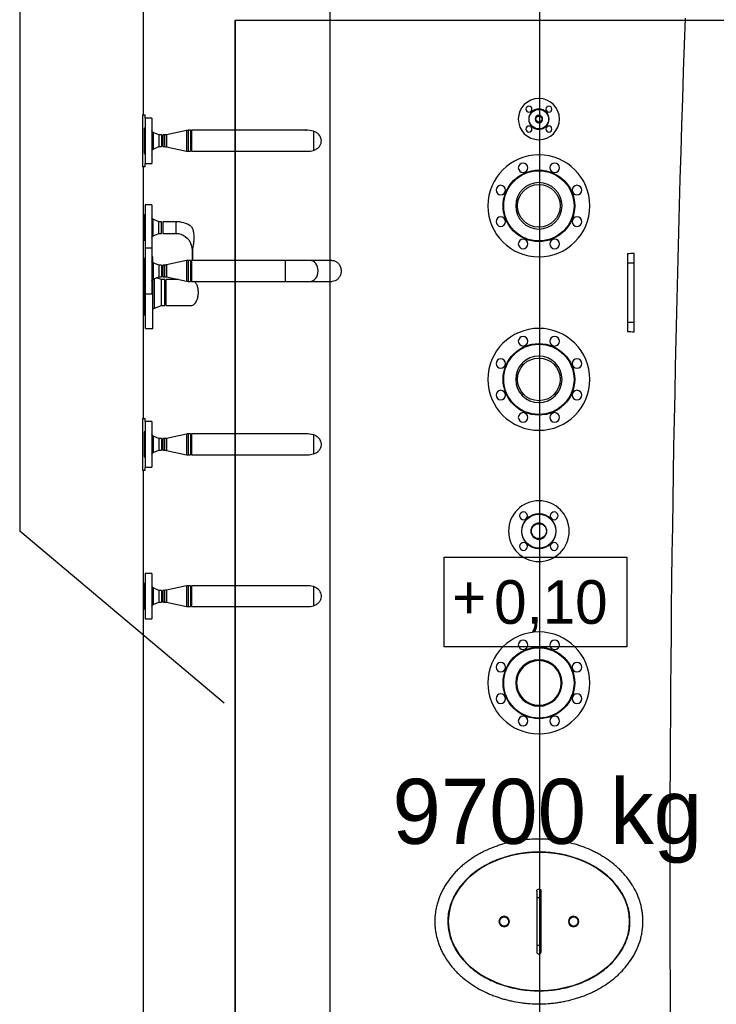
# Model space of a CAD drawing. Header units: millimetres. Extents: x 226749 to 325316, y -44191 to 40236.
# Tile 77 of 164: x 292752 to 294358, y 4684 to 6955. Entities that reach past the tile are written whole.
import ezdxf
from ezdxf.enums import TextEntityAlignment as Align

# ---------------------------------------------------------------- set-up
doc = ezdxf.new("R2010")
doc.units = ezdxf.units.MM
doc.header["$LTSCALE"] = 100
doc.linetypes.add('DASHDOT', pattern=[25.4, 12.7, -6.35, 0, -6.35])
for name, color, linetype in [('CIĘŻAR', 2, 'Continuous'), ('FUNDAMENTY', 6, 'Continuous'), ('K_OSIE', 2, 'DASHDOT'), ('K_URZĄDZENIA', 4, 'Continuous'), ('OPISY', 7, 'Continuous'), ('WYMIARY', 2, 'Continuous')]:
    doc.layers.add(name, color=color, linetype=linetype)

# ---------------------------------------------------------------- blocks, each defined once
blk = doc.blocks.new('FUNDAMENT')
at = {"layer": 'FUNDAMENTY'}
for q in [(91213.4, 76473.6), (89813.4, 73473.6)]:
    blk.add_line((89813.4, 76473.6), q, dxfattribs=at)
blk = doc.blocks.new('KOCIOŁ_RZUT')
at = {"layer": 'K_URZĄDZENIA'}
for p, q in [((133457.2, 70751.4), (133435.5, 70751.4)), ((133457.2, 70735.4), (133457.2, 70751.4)), ((133594.6, 70751.4), (133457.2, 70751.4)), ((133594.6, 70751.4), (133594.6, 70735.4)), ((133616.3, 70751.4), (133594.6, 70751.4)), ((133436.3, 70735.4), (133457.2, 70735.4)), ((133457.2, 70735.4), (133594.6, 70735.4)), ((133594.6, 70735.4), (133615.5, 70735.4)), ((134920.9, 70536.4), (134905.9, 70536.4)), ((134905.9, 70526.4), (134920.9, 70526.4)), ((135030.9, 70536.4), (134920.9, 70536.4)), ((134920.9, 70526.4), (134920.9, 70536.4)), ((134920.9, 70526.4), (135030.9, 70526.4)), ((135030.9, 70526.4), (135030.9, 70536.4)), ((135045.9, 70536.4), (135030.9, 70536.4)), ((135030.9, 70526.4), (135045.9, 70526.4)), ((135045.9, 70526.4), (135045.9, 70526.4)), ((133451.7, 70054.4), (133451.7, 70003.8)), ((133500, 70003.8), (133500, 70054.4)), ((133151.7, 69997.5), (133151.7, 69730.4)), ((133153.7, 70011.4), (133175.9, 70011.4)), ((133175.9, 70011.4), (133197.9, 70011.4)), ((133200, 69730.4), (133200, 69997.5)), ((133451.7, 70003.8), (133451.7, 69946.4)), ((133500, 69946.4), (133500, 70003.8)), ((133851.7, 69997.5), (133851.7, 69730.4)), ((133853.7, 70011.4), (133875.9, 70011.4)), ((133875.9, 70011.4), (133897.9, 70011.4)), ((133900, 69730.4), (133900, 69997.5)), ((134201.7, 69997.5), (134201.7, 69730.4)), ((134203.7, 70011.4), (134225.9, 70011.4)), ((134225.9, 70011.4), (134247.9, 70011.4)), ((134250, 69730.4), (134250, 69997.5)), ((133451.7, 69946.4), (133451.7, 69730.4)), ((133451.7, 69946.4), (133475.9, 69946.4)), ((133475.9, 69946.4), (133500, 69946.4)), ((133500, 69730.4), (133500, 69946.4)), ((133151.7, 69730.4), (133175.9, 69730.4)), ((133151.7, 69728.4), (133151.7, 69722.8)), ((133151.7, 69728.4), (133200, 69728.4)), ((133151.7, 69722.8), (133200, 69722.8)), ((133175.9, 69730.4), (133200, 69730.4)), ((133200, 69722.8), (133200, 69728.4)), ((133451.7, 69733.8), (133425.9, 69733.8)), ((133425.9, 69733.8), (133425.9, 69731.7)), ((133425.9, 69731.7), (133451.7, 69731.7)), ((133451.7, 69730.4), (133475.9, 69730.4)), ((133451.7, 69728.4), (133451.7, 69722.8)), ((133451.7, 69728.4), (133500, 69728.4)), ((133451.7, 69722.8), (133500, 69722.8)), ((133475.9, 69730.4), (133500, 69730.4)), ((133495.7, 69729.2), (133495.7, 69728.4)), ((133500, 69722.8), (133500, 69728.4)), ((133556, 69672.4), (133556, 69729.2)), ((133851.7, 69730.4), (133875.9, 69730.4)), ((133851.7, 69728.4), (133851.7, 69722.8)), ((133851.7, 69728.4), (133900, 69728.4)), ((133851.7, 69722.8), (133900, 69722.8)), ((133875.9, 69730.4), (133900, 69730.4)), ((133900, 69722.8), (133900, 69728.4)), ((134201.7, 69730.4), (134225.9, 69730.4)), ((134201.7, 69728.4), (134201.7, 69722.8)), ((134201.7, 69728.4), (134250, 69728.4)), ((134201.7, 69722.8), (134250, 69722.8)), ((134225.9, 69730.4), (134250, 69730.4)), ((134250, 69722.8), (134250, 69728.4)), ((133152.2, 69718.6), (133162, 69672.5)), ((133152.2, 69718.6), (133199.6, 69718.6)), ((133189.8, 69672.5), (133199.6, 69718.6)), ((133452.2, 69718.6), (133462, 69672.5)), ((133452.2, 69718.6), (133499.6, 69718.6)), ((133489.8, 69672.5), (133499.6, 69718.6)), ((133495.7, 69700.5), (133495.7, 69672.4)), ((133852.2, 69718.6), (133862, 69672.5)), ((133852.2, 69718.6), (133899.6, 69718.6)), ((133889.8, 69672.5), (133899.6, 69718.6)), ((134202.2, 69718.6), (134212, 69672.5)), ((134202.2, 69718.6), (134249.6, 69718.6)), ((134239.8, 69672.5), (134249.6, 69718.6)), ((133362.4, 69694.4), (133362.4, 69664.4)), ((133362.4, 69694.4), (133389.3, 69694.4)), ((133389.3, 69664.4), (133389.3, 69694.4)), ((133162.4, 69655.4), (133156.9, 69641.9)), ((133162, 69672.5), (133189.8, 69672.5)), ((133162.4, 69668.3), (133162.4, 69664.4)), ((133162.4, 69668.3), (133189.3, 69668.3)), ((133162.4, 69664.4), (133189.3, 69664.4)), ((133162.4, 69661.4), (133162.4, 69655.4)), ((133162.4, 69661.4), (133166.4, 69661.4)), ((133162.4, 69655.4), (133166.4, 69655.4)), ((133166.4, 69661.4), (133189.3, 69661.4)), ((133166.4, 69655.4), (133189.3, 69655.4)), ((133189.3, 69664.4), (133189.3, 69668.3)), ((133189.3, 69655.4), (133189.3, 69661.4)), ((133194.9, 69641.9), (133189.3, 69655.4)), ((133362.4, 69655.4), (133356.9, 69641.9)), ((133362.4, 69664.4), (133389.3, 69664.4)), ((133362.4, 69661.4), (133362.4, 69655.4)), ((133389.3, 69661.4), (133362.4, 69661.4)), ((133389.3, 69655.4), (133362.4, 69655.4)), ((133389.3, 69655.4), (133389.3, 69661.4)), ((133394.9, 69641.9), (133389.3, 69655.4)), ((133462.4, 69655.4), (133456.9, 69641.9)), ((133462, 69672.5), (133489.8, 69672.5)), ((133462.4, 69668.3), (133462.4, 69664.4)), ((133462.4, 69668.3), (133489.3, 69668.3)), ((133462.4, 69664.4), (133489.3, 69664.4)), ((133462.4, 69661.4), (133462.4, 69655.4)), ((133462.4, 69661.4), (133466.4, 69661.4)), ((133462.4, 69655.4), (133466.4, 69655.4)), ((133466.4, 69661.4), (133489.3, 69661.4)), ((133466.4, 69655.4), (133489.3, 69655.4)), ((133489.3, 69664.4), (133489.3, 69668.3)), ((133489.3, 69655.4), (133489.3, 69661.4)), ((133494.9, 69641.9), (133489.3, 69655.4)), ((133495.7, 69661.4), (133491.6, 69650)), ((133525.9, 69672.4), (133495.7, 69672.4)), ((133495.7, 69669.4), (133495.7, 69661.4)), ((133556, 69669.4), (133495.7, 69669.4)), ((133556, 69661.4), (133495.7, 69661.4)), ((133556, 69672.4), (133525.9, 69672.4)), ((133556, 69661.4), (133556, 69669.4)), ((133561.9, 69645.3), (133556, 69661.4)), ((133862.4, 69655.4), (133856.9, 69641.9)), ((133862, 69672.5), (133889.8, 69672.5)), ((133862.4, 69668.3), (133862.4, 69664.4)), ((133862.4, 69668.3), (133889.3, 69668.3)), ((133862.4, 69664.4), (133889.3, 69664.4)), ((133862.4, 69661.4), (133862.4, 69655.4)), ((133862.4, 69661.4), (133866.4, 69661.4)), ((133862.4, 69655.4), (133866.4, 69655.4)), ((133866.4, 69661.4), (133889.3, 69661.4)), ((133866.4, 69655.4), (133889.3, 69655.4)), ((133889.3, 69664.4), (133889.3, 69668.3)), ((133889.3, 69655.4), (133889.3, 69661.4)), ((133894.9, 69641.9), (133889.3, 69655.4)), ((134212.4, 69655.4), (134206.9, 69641.9)), ((134212, 69672.5), (134239.8, 69672.5)), ((134212.4, 69668.3), (134212.4, 69664.4)), ((134212.4, 69668.3), (134239.3, 69668.3)), ((134212.4, 69664.4), (134239.3, 69664.4)), ((134212.4, 69661.4), (134212.4, 69655.4)), ((134212.4, 69661.4), (134216.4, 69661.4)), ((134212.4, 69655.4), (134216.4, 69655.4)), ((134216.4, 69661.4), (134239.3, 69661.4)), ((134216.4, 69655.4), (134239.3, 69655.4)), ((134239.3, 69664.4), (134239.3, 69668.3)), ((134239.3, 69655.4), (134239.3, 69661.4)), ((134244.9, 69641.9), (134239.3, 69655.4)), ((133123.4, 69639.4), (133123.4, 69623.4)), ((133123.4, 69639.4), (133228.4, 69639.4)), ((133156.9, 69641.9), (133162.5, 69641.9)), ((133162.5, 69641.9), (133194.9, 69641.9)), ((133228.4, 69623.4), (133228.4, 69639.4)), ((133323.4, 69639.4), (133323.4, 69623.4)), ((133323.4, 69639.4), (133423.4, 69639.4)), ((133394.9, 69641.9), (133356.9, 69641.9)), ((133423.4, 69639.4), (133423.4, 69623.4)), ((133423.4, 69639.4), (133528.4, 69639.4)), ((133443.4, 69641.4), (133443.4, 69639.4)), ((133456.7, 69641.4), (133443.4, 69641.4)), ((133456.9, 69641.9), (133462.5, 69641.9)), ((133462.5, 69641.9), (133494.9, 69641.9)), ((133561.9, 69645.3), (133493.5, 69645.3)), ((133584.2, 69641.4), (133495.1, 69641.4)), ((133528.4, 69623.4), (133528.4, 69639.4)), ((133608.4, 69641.4), (133584.2, 69641.4)), ((133608.4, 69624.4), (133608.4, 69641.4)), ((133823.4, 69639.4), (133823.4, 69623.4)), ((133823.4, 69639.4), (133928.4, 69639.4)), ((133856.9, 69641.9), (133862.5, 69641.9)), ((133862.5, 69641.9), (133894.9, 69641.9)), ((133928.4, 69623.4), (133928.4, 69639.4)), ((134173.4, 69639.4), (134173.4, 69623.4)), ((134173.4, 69639.4), (134278.4, 69639.4)), ((134206.9, 69641.9), (134212.5, 69641.9)), ((134212.5, 69641.9), (134244.9, 69641.9)), ((134278.4, 69623.4), (134278.4, 69639.4)), ((132755.9, 69618.9), (133115.9, 69618.9)), ((133115.9, 69617.4), (133115.9, 69623.4)), ((133123.4, 69623.4), (133115.9, 69623.4)), ((133115.9, 69617.4), (133235.9, 69617.4)), ((133123.4, 69623.4), (133228.4, 69623.4)), ((133146.9, 69622.4), (133146.9, 69621.4)), ((133146.9, 69622.4), (133155.4, 69622.4)), ((133146.9, 69621.4), (133155.4, 69621.4)), ((133155.4, 69622.4), (133204.9, 69622.4)), ((133155.4, 69621.4), (133204.9, 69621.4)), ((133204.9, 69621.4), (133204.9, 69622.4)), ((133235.9, 69623.4), (133228.4, 69623.4)), ((133235.9, 69623.4), (133235.9, 69617.4)), ((133235.9, 69618.9), (133815.9, 69618.9)), ((133323.4, 69623.4), (133423.4, 69623.4)), ((133346.9, 69622.4), (133346.9, 69621.4)), ((133404.9, 69622.4), (133346.9, 69622.4)), ((133404.9, 69621.4), (133346.9, 69621.4)), ((133404.9, 69621.4), (133404.9, 69622.4)), ((133423.4, 69623.4), (133528.4, 69623.4)), ((133446.9, 69622.4), (133446.9, 69621.4)), ((133446.9, 69622.4), (133455.4, 69622.4)), ((133446.9, 69621.4), (133455.4, 69621.4)), ((133455.4, 69622.4), (133504.9, 69622.4)), ((133455.4, 69621.4), (133504.9, 69621.4)), ((133504.9, 69621.4), (133504.9, 69622.4)), ((133576.9, 69621.4), (133504.9, 69621.4)), ((133576.9, 69622.9), (133505, 69622.9)), ((133584.2, 69624.4), (133528.4, 69624.4)), ((133576.9, 69621.4), (133576.9, 69622.9)), ((133608.4, 69624.4), (133584.2, 69624.4)), ((133815.9, 69617.4), (133815.9, 69623.4)), ((133823.4, 69623.4), (133815.9, 69623.4)), ((133815.9, 69617.4), (133935.9, 69617.4)), ((133823.4, 69623.4), (133928.4, 69623.4)), ((133846.9, 69622.4), (133846.9, 69621.4)), ((133846.9, 69622.4), (133855.4, 69622.4)), ((133846.9, 69621.4), (133855.4, 69621.4)), ((133855.4, 69622.4), (133904.9, 69622.4)), ((133855.4, 69621.4), (133904.9, 69621.4)), ((133904.9, 69621.4), (133904.9, 69622.4)), ((133935.9, 69623.4), (133928.4, 69623.4)), ((133935.9, 69623.4), (133935.9, 69617.4)), ((133935.9, 69618.9), (135194.5, 69618.9)), ((134173.4, 69623.4), (134278.4, 69623.4)), ((134196.9, 69622.4), (134196.9, 69621.4)), ((134196.9, 69622.4), (134205.4, 69622.4)), ((134196.9, 69621.4), (134205.4, 69621.4)), ((134205.4, 69622.4), (134254.9, 69622.4)), ((134205.4, 69621.4), (134254.9, 69621.4)), ((134254.9, 69621.4), (134254.9, 69622.4))]:
    blk.add_line(p, q, dxfattribs=at)
at = {"layer": 'K_URZĄDZENIA', "extrusion": (0, 0, -1)}
for centre, radius in [((-133325.9, 70531.4), 117.5), ((-133289.5, 70619.2), 11), ((-133362.2, 70619.2), 11), ((-133725.9, 70531.4), 117.5), ((-133689.5, 70619.2), 11), ((-133762.2, 70619.2), 11), ((-134425.9, 70531.4), 117.5), ((-134389.5, 70619.2), 11), ((-134462.2, 70619.2), 11), ((-134975.9, 70611.4), 12), ((-133325.9, 70531.4), 53.5), ((-133725.9, 70531.4), 53.5), ((-134075.9, 70531.4), 70), ((-134425.9, 70531.4), 53.5), ((-134425.9, 70531.4), 51.5), ((-133125.9, 70531.4), 47.5), ((-133102.9, 70554.4), 7), ((-133148.9, 70554.4), 7), ((-133238.1, 70567.7), 11), ((-133413.7, 70567.7), 11), ((-133638.1, 70567.7), 11), ((-133813.7, 70567.7), 11), ((-134040.5, 70566.7), 9), ((-134075.9, 70531.4), 40), ((-134111.2, 70566.7), 9), ((-134338.1, 70567.7), 11), ((-134513.7, 70567.7), 11), ((-133125.9, 70531.4), 23.5), ((-133125.9, 70531.4), 8.65), ((-134075.9, 70531.4), 18.6), ((-133102.9, 70508.4), 7), ((-133148.9, 70508.4), 7), ((-133238.1, 70495), 11), ((-133413.7, 70495), 11), ((-133638.1, 70495), 11), ((-133813.7, 70495), 11), ((-134040.5, 70496), 9), ((-134111.2, 70496), 9), ((-134338.1, 70495), 11), ((-134513.7, 70495), 11), ((-133289.5, 70443.6), 11), ((-133362.2, 70443.6), 11), ((-133689.5, 70443.6), 11), ((-133762.2, 70443.6), 11), ((-134389.5, 70443.6), 11), ((-134462.2, 70443.6), 11), ((-134975.9, 70451.4), 12)]:
    blk.add_circle(centre, radius, dxfattribs=at)
at = {"layer": 'K_URZĄDZENIA'}
for centre, radius in [((133325.9, 70531.4), 82.5), ((133325.9, 70531.4), 81), ((133725.9, 70531.4), 82.5), ((133725.9, 70531.4), 81), ((134425.9, 70531.4), 82.5), ((134425.9, 70531.4), 81), ((134975.9, 70611.4), 10.5), ((133325.9, 70531.4), 49.2), ((133725.9, 70531.4), 49.2), ((134075.9, 70531.4), 39), ((133125.9, 70531.4), 22.5), ((133125.9, 70531.4), 7.05), ((134075.9, 70531.4), 17.2), ((134975.9, 70451.4), 10.5)]:
    blk.add_circle(centre, radius, dxfattribs=at)
for centre, radius, start, end in [((134975.9, 70611.4), 10.9, 75, 345), ((135045.9, 70531.4), 5, 270, 89.9944), ((134975.9, 70451.4), 10.9, 75, 345), ((133171.7, 69722.8), 20, 180, 192.0201), ((133180, 69722.8), 20, 347.9799, 0), ((133425.9, 69694.4), 63.5, 146.6747, 180), ((133471.7, 69722.8), 20, 180, 192.0201), ((133480, 69722.8), 20, 347.9799, 0), ((133871.7, 69722.8), 20, 180, 192.0201), ((133880, 69722.8), 20, 347.9799, 0), ((134221.7, 69722.8), 20, 180, 192.0201), ((134230, 69722.8), 20, 347.9799, 0)]:
    blk.add_arc(centre, radius, start, end, dxfattribs=at)
at = {"layer": 'K_URZĄDZENIA', "extrusion": (0, 0, -1)}
for centre, radius, start, end in [((-134905.9, 70531.4), 5, 270, 90), ((-133425.9, 69694.4), 36.6, 0, 72.4992), ((-133142.4, 69668.3), 20, 167.9799, 180), ((-133209.3, 69668.3), 20, 0, 12.0201), ((-133442.4, 69668.3), 20, 167.9799, 180), ((-133509.3, 69668.3), 20, 0, 12.0201), ((-133842.4, 69668.3), 20, 167.9799, 180), ((-133909.3, 69668.3), 20, 0, 12.0201), ((-134192.4, 69668.3), 20, 167.9799, 180), ((-134259.3, 69668.3), 20, 0, 12.0201), ((-133153.2, 69643.4), 4, 202.263, 270), ((-133198.6, 69643.4), 4, 270, 337.737), ((-133353.2, 69643.4), 4, 202.263, 270), ((-133398.6, 69643.4), 4, 270, 337.737), ((-133453.2, 69643.4), 4, 202.263, 270), ((-133498.6, 69643.4), 4, 270, 337.737), ((-133567.6, 69647.4), 6, 270, 339.8216), ((-133853.2, 69643.4), 4, 202.263, 270), ((-133898.6, 69643.4), 4, 270, 337.737), ((-134203.2, 69643.4), 4, 202.263, 270), ((-134248.6, 69643.4), 4, 270, 337.737), ((-133145.9, 69622.4), 1, 90, 180), ((-133205.9, 69622.4), 1, 0, 90), ((-133345.9, 69622.4), 1, 90, 180), ((-133405.9, 69622.4), 1, 0, 90), ((-133445.9, 69622.4), 1, 90, 180), ((-133505.9, 69622.4), 1, 0, 90), ((-133578.4, 69622.9), 1.5, 0, 90), ((-133845.9, 69622.4), 1, 90, 180), ((-133905.9, 69622.4), 1, 0, 90), ((-134195.9, 69622.4), 1, 90, 180), ((-134255.9, 69622.4), 1, 0, 90)]:
    blk.add_arc(centre, radius, start, end, dxfattribs=at)
for centre, start_param, end_param in [((133260.1, 70531.4), 1.327302, 1.34533), ((133791.7, 70531.4), 4.937856, 4.955884)]:
    blk.add_ellipse(centre, major_axis=(0, 912.5), ratio=0.198149, start_param=start_param, end_param=end_param, dxfattribs=at)
blk.add_ellipse((134975.9, 70531.4), major_axis=(0, -209), ratio=0.760766, dxfattribs=at)
at = {"layer": 'K_URZĄDZENIA'}
for start_param, end_param in [(1.570796, 3.141593), (0, 1.570796)]:
    blk.add_ellipse((133475.9, 70003.8), major_axis=(24.1, 0), ratio=0.766044, start_param=start_param, end_param=end_param, dxfattribs=at)
for points, knots in [([(134975.9, 70291.4), (134968.7, 70291.4), (134961.6, 70291.9), (134952.8, 70293.1), (134951.1, 70293.4), (134947.6, 70294.1), (134945.8, 70294.4), (134940.6, 70295.5), (134937.2, 70296.4), (134927.1, 70299.3), (134920.4, 70301.7), (134910.8, 70305.9), (134907.6, 70307.4), (134902.9, 70309.8), (134901.3, 70310.6), (134898.2, 70312.3), (134896.7, 70313.2), (134889.1, 70317.7), (134883.3, 70321.6), (134872.2, 70330.1), (134866.9, 70334.7), (134860.5, 70340.7), (134859.2, 70342), (134856.7, 70344.4), (134855.5, 70345.7), (134851.9, 70349.5), (134849.5, 70352.1), (134844.9, 70357.5), (134842.7, 70360.2), (134839.5, 70364.3), (134838.4, 70365.7), (134836.3, 70368.6), (134835.3, 70370), (134830.2, 70377.2), (134826.4, 70383.1), (134821.1, 70392.2), (134819.4, 70395.3), (134816.1, 70401.5), (134814.5, 70404.7), (134809.9, 70414.3), (134807.2, 70420.8), (134803.4, 70430.7), (134802.2, 70434), (134800, 70440.7), (134798.9, 70444.1), (134795.9, 70454.3), (134794.1, 70461.1), (134791.9, 70471.5), (134791.2, 70475), (134789.9, 70482), (134789.4, 70485.5), (134787.9, 70496.1), (134787.1, 70503.1), (134786.1, 70517.3), (134785.9, 70524.4), (134785.9, 70535.1), (134786, 70538.7), (134786.2, 70545.8), (134786.4, 70549.3), (134787.2, 70560), (134787.9, 70567), (134789.4, 70577.6), (134790, 70581.1), (134791.2, 70588.1), (134791.9, 70591.6), (134794.2, 70602), (134796, 70608.8), (134799, 70619), (134800.1, 70622.4), (134802.3, 70629.1), (134803.5, 70632.4), (134807.3, 70642.3), (134810.1, 70648.8), (134814.6, 70658.4), (134816.2, 70661.5), (134819.5, 70667.8), (134821.2, 70670.8), (134824.8, 70676.9), (134826.6, 70679.9), (134829.5, 70684.4), (134830.5, 70685.8), (134832.4, 70688.7), (134833.4, 70690.2), (134838.5, 70697.4), (134842.9, 70702.9), (134849.7, 70710.9), (134852.1, 70713.5), (134855.7, 70717.3), (134857, 70718.6), (134859.5, 70721.1), (134860.7, 70722.3), (134867.1, 70728.3), (134872.5, 70732.9), (134879.5, 70738.2), (134880.9, 70739.3), (134883.8, 70741.3), (134885.2, 70742.3), (134889.6, 70745.2), (134892.6, 70747.1), (134901.6, 70752.4), (134907.8, 70755.6), (134917.4, 70759.8), (134920.7, 70761.1), (134925.7, 70762.9), (134927.3, 70763.4), (134930.7, 70764.5), (134932.4, 70765), (134941, 70767.5), (134947.9, 70768.9), (134956.7, 70770.2), (134958.5, 70770.4), (134962.1, 70770.8), (134963.8, 70770.9), (134969.2, 70771.3), (134972.7, 70771.4), (134983.3, 70771.4), (134990.3, 70770.9), (135000.8, 70769.4), (135004.3, 70768.7), (135009.5, 70767.6), (135011.2, 70767.2), (135014.7, 70766.3), (135016.4, 70765.9), (135024.9, 70763.4), (135031.5, 70761), (135041.1, 70756.8), (135044.3, 70755.3), (135049, 70752.9), (135050.6, 70752.1), (135053.7, 70750.4), (135055.2, 70749.5), (135062.8, 70745), (135068.6, 70741), (135079.7, 70732.5), (135085, 70728), (135091.4, 70722), (135092.6, 70720.7), (135095.1, 70718.3), (135096.4, 70717), (135100, 70713.2), (135102.3, 70710.6), (135109.2, 70702.6), (135113.5, 70697.1), (135121.5, 70685.7), (135125.3, 70679.8), (135130.6, 70670.7), (135132.3, 70667.6), (135135.6, 70661.4), (135137.2, 70658.3), (135141.7, 70648.7), (135144.5, 70642.2), (135148.3, 70632.3), (135149.5, 70629), (135151.8, 70622.3), (135152.8, 70618.9), (135155.8, 70608.7), (135157.6, 70601.9), (135159.9, 70591.5), (135160.6, 70588), (135161.8, 70581), (135162.4, 70577.5), (135163.4, 70570.5), (135163.8, 70567), (135164.6, 70559.9), (135164.9, 70556.4), (135165.6, 70545.8), (135165.9, 70538.7), (135165.9, 70524.5), (135165.7, 70517.4), (135164.9, 70506.8), (135164.6, 70503.2), (135163.9, 70496.2), (135163.4, 70492.6), (135161.9, 70482.1), (135160.7, 70475.1), (135158.4, 70464.8), (135157.6, 70461.3), (135155.9, 70454.4), (135154.9, 70451), (135152, 70440.8), (135149.7, 70434.2), (135145.9, 70424.3), (135144.6, 70421), (135141.9, 70414.5), (135140.4, 70411.3), (135135.9, 70401.7), (135132.6, 70395.5), (135127.3, 70386.4), (135125.5, 70383.4), (135121.7, 70377.4), (135119.7, 70374.5), (135113.6, 70365.9), (135109.3, 70360.4), (135102.5, 70352.4), (135100.1, 70349.7), (135095.3, 70344.6), (135092.8, 70342.1), (135087.7, 70337.3), (135085.1, 70335), (135081.1, 70331.5), (135079.8, 70330.4), (135077, 70328.2), (135075.6, 70327.1), (135068.6, 70321.7), (135062.8, 70317.8), (135053.7, 70312.4), (135050.6, 70310.7), (135044.3, 70307.5), (135041.1, 70305.9), (135034.7, 70303.1), (135031.4, 70301.8), (135026.4, 70300), (135024.7, 70299.4), (135021.3, 70298.3), (135019.6, 70297.8), (135014.5, 70296.4), (135011.1, 70295.5), (135004.2, 70294), (135000.6, 70293.4), (134993.6, 70292.4), (134990.1, 70292), (134984.8, 70291.6), (134983, 70291.5), (134980.3, 70291.4), (134979, 70291.4), (134977.7, 70291.4), (134976.8, 70291.4), (134976.3, 70291.4), (134975.9, 70291.4)], [0, 0, 0, 0, 0.015625, 0.015625, 0.019531, 0.019531, 0.023437, 0.023437, 0.03125, 0.03125, 0.046875, 0.046875, 0.054687, 0.054687, 0.058594, 0.058594, 0.0625, 0.0625, 0.078125, 0.078125, 0.09375, 0.09375, 0.097656, 0.097656, 0.101562, 0.101562, 0.109375, 0.109375, 0.117187, 0.117187, 0.121094, 0.121094, 0.125, 0.125, 0.140625, 0.140625, 0.148437, 0.148437, 0.15625, 0.15625, 0.171875, 0.171875, 0.179687, 0.179687, 0.1875, 0.1875, 0.203125, 0.203125, 0.210937, 0.210937, 0.21875, 0.21875, 0.234375, 0.234375, 0.25, 0.25, 0.257812, 0.257812, 0.265625, 0.265625, 0.28125, 0.28125, 0.289062, 0.289062, 0.296875, 0.296875, 0.3125, 0.3125, 0.320313, 0.320313, 0.328125, 0.328125, 0.34375, 0.34375, 0.351563, 0.351563, 0.359375, 0.359375, 0.367188, 0.367188, 0.371094, 0.371094, 0.375, 0.375, 0.390625, 0.390625, 0.398438, 0.398438, 0.402344, 0.402344, 0.40625, 0.40625, 0.421875, 0.421875, 0.425781, 0.425781, 0.429688, 0.429688, 0.4375, 0.4375, 0.453125, 0.453125, 0.460938, 0.460938, 0.464844, 0.464844, 0.46875, 0.46875, 0.484375, 0.484375, 0.488281, 0.488281, 0.492188, 0.492188, 0.5, 0.5, 0.515625, 0.515625, 0.523438, 0.523438, 0.527344, 0.527344, 0.53125, 0.53125, 0.546875, 0.546875, 0.554687, 0.554687, 0.558594, 0.558594, 0.5625, 0.5625, 0.578125, 0.578125, 0.59375, 0.59375, 0.597656, 0.597656, 0.601562, 0.601562, 0.609375, 0.609375, 0.625, 0.625, 0.640625, 0.640625, 0.648437, 0.648437, 0.65625, 0.65625, 0.671875, 0.671875, 0.679687, 0.679687, 0.6875, 0.6875, 0.703125, 0.703125, 0.710937, 0.710937, 0.71875, 0.71875, 0.726562, 0.726562, 0.734375, 0.734375, 0.75, 0.75, 0.765625, 0.765625, 0.773438, 0.773438, 0.78125, 0.78125, 0.796875, 0.796875, 0.804688, 0.804688, 0.8125, 0.8125, 0.828125, 0.828125, 0.835938, 0.835938, 0.84375, 0.84375, 0.859375, 0.859375, 0.867188, 0.867188, 0.875, 0.875, 0.890625, 0.890625, 0.898438, 0.898438, 0.90625, 0.90625, 0.914063, 0.914063, 0.917969, 0.917969, 0.921875, 0.921875, 0.9375, 0.9375, 0.945313, 0.945313, 0.953125, 0.953125, 0.960938, 0.960938, 0.964844, 0.964844, 0.96875, 0.96875, 0.976563, 0.976563, 0.984375, 0.984375, 0.992188, 0.992188, 0.996094, 0.996094, 0.998047, 0.999023, 0.999023, 1, 1, 1, 1]), ([(134975.9, 70321.9), (134969.7, 70321.9), (134963.7, 70322.3), (134956.1, 70323.5), (134954.6, 70323.7), (134951.7, 70324.3), (134950.4, 70324.6), (134949, 70324.9)], [0, 0, 0, 0, 0.678426, 0.678426, 0.848033, 0.848033, 1, 1, 1, 1]), ([(133451.7, 70054), (133451.7, 70054.9), (133451.9, 70058.2), (133453.7, 70063.7), (133458.6, 70069.6), (133465.4, 70073.8), (133473.4, 70075.7), (133481.5, 70075.3), (133489.1, 70072.5), (133495.1, 70067.7), (133499.1, 70061.5), (133500, 70056.8), (133500, 70054.5)], [0, 0, 0, 0, 0.040398, 0.148701, 0.257179, 0.364898, 0.471171, 0.576115, 0.680659, 0.785958, 0.892689, 1, 1, 1, 1]), ([(133197.9, 70011.4), (133197.2, 70014), (133195.2, 70018.5), (133190.6, 70024.4), (133185, 70028.2), (133178.6, 70030.1), (133172.6, 70030), (133167, 70028.2), (133161.3, 70024.5), (133156.7, 70018.7), (133154.5, 70013.9), (133153.8, 70011.4)], [0, 0, 0, 0, 0.143227, 0.257083, 0.371687, 0.46027, 0.549093, 0.633127, 0.72348, 0.864706, 1, 1, 1, 1]), ([(133897.9, 70011.4), (133897, 70015.1), (133894.2, 70020.3), (133888, 70026.5), (133881.4, 70029.6), (133874.6, 70030.3), (133868.6, 70028.9), (133862.8, 70025.7), (133857.3, 70019.8), (133854.7, 70014.7), (133853.8, 70011.4)], [0, 0, 0, 0, 0.196351, 0.309819, 0.424218, 0.523134, 0.608028, 0.695377, 0.825254, 1, 1, 1, 1]), ([(134247.9, 70011.4), (134247.2, 70013.9), (134245.1, 70018.7), (134240.3, 70024.7), (134234, 70028.7), (134227.4, 70030.3), (134221.1, 70029.7), (134215.2, 70027.3), (134209.2, 70022.5), (134205.7, 70016.6), (134204.2, 70012.6), (134203.8, 70011.4)], [0, 0, 0, 0, 0.137611, 0.276493, 0.379211, 0.482639, 0.571009, 0.655559, 0.771214, 0.934449, 1, 1, 1, 1]), ([(133153.8, 70011.4), (133152.1, 70005.7), (133151.4, 69999.8), (133151.9, 69993.8), (133151.9, 69993.4)], [0, 0, 0, 0, 0.937643, 1, 1, 1, 1]), ([(133200, 69998.2), (133200, 70000.5), (133199.6, 70004.9), (133198.6, 70009.3), (133197.9, 70011.4)], [0, 0, 0, 0, 0.518414, 1, 1, 1, 1]), ([(133853.8, 70011.4), (133852.1, 70005.7), (133851.4, 69999.8), (133851.9, 69993.8), (133851.9, 69993.4)], [0, 0, 0, 0, 0.937643, 1, 1, 1, 1]), ([(133900, 69998.2), (133900, 70000.5), (133899.6, 70004.9), (133898.6, 70009.3), (133897.9, 70011.4)], [0, 0, 0, 0, 0.518414, 1, 1, 1, 1]), ([(134203.8, 70011.4), (134202.1, 70005.7), (134201.4, 69999.8), (134201.9, 69993.8), (134201.9, 69993.4)], [0, 0, 0, 0, 0.937643, 1, 1, 1, 1]), ([(134250, 69998.2), (134250, 70000.5), (134249.6, 70004.9), (134248.6, 70009.3), (134247.9, 70011.4)], [0, 0, 0, 0, 0.518414, 1, 1, 1, 1]), ([(133556, 69729), (133556.1, 69730.6), (133555.2, 69734.4), (133550.2, 69739.8), (133541.5, 69744.3), (133532.6, 69746.1), (133524.4, 69746.5), (133516.7, 69745.8), (133508.5, 69743.4), (133503, 69740.4), (133500.5, 69738.4), (133499.8, 69737.6)], [0, 0, 0, 0, 0.120013, 0.275726, 0.423666, 0.552038, 0.607666, 0.716089, 0.824271, 0.938637, 1, 1, 1, 1]), ([(133425.9, 69733.8), (133423.6, 69734.1), (133418.4, 69734.7), (133410.4, 69736.1), (133400.5, 69736.9), (133390.3, 69736.5), (133381.5, 69734.6), (133376, 69732.2), (133373.9, 69730.5), (133373.2, 69729.7)], [0, 0, 0, 0, 0.118339, 0.275765, 0.432552, 0.627645, 0.788399, 0.91186, 1, 1, 1, 1]), ([(133413.8, 69728.9), (133414.8, 69729.2), (133417.5, 69730.1), (133421.2, 69731.1), (133424.3, 69731.7), (133425.6, 69731.7), (133425.9, 69731.7)], [0, 0, 0, 0, 0.270719, 0.712908, 0.942512, 1, 1, 1, 1]), ([(133495.7, 69729.9), (133495.7, 69729.9), (133495.7, 69729.9), (133495.8, 69730), (133495.8, 69730), (133495.8, 69730), (133495.8, 69730), (133495.8, 69730), (133495.8, 69730), (133495.8, 69730), (133495.8, 69730.1), (133495.9, 69730.3), (133496, 69730.4), (133496.1, 69730.6), (133496.1, 69730.7), (133496.2, 69730.8), (133496.2, 69730.8), (133496.2, 69730.9), (133496.2, 69730.9), (133496.2, 69730.9), (133496.2, 69730.9), (133496.2, 69730.9)], [0, 0, 0, 0, 0.129721, 0.129721, 0.162988, 0.162988, 0.196256, 0.196256, 0.262791, 0.262791, 0.528932, 0.528932, 0.795073, 0.795073, 0.928144, 0.928144, 0.961411, 0.961411, 0.994679, 0.994679, 1, 1, 1, 1]), ([(133495.8, 69730), (133495.8, 69729.7), (133495.7, 69729.2), (133495.8, 69728.6), (133495.8, 69728.4)], [0, 0, 0, 0, 0.532616, 1, 1, 1, 1])]:
    blk.add_open_spline(points, degree=3, knots=knots, dxfattribs=at)
blk.add_open_spline([(134975.9, 70321.4), (134970.9, 70321.4), (134961, 70322), (134946.1, 70324.8), (134931.4, 70329.4), (134917, 70335.9), (134903, 70344.3), (134889.6, 70354.5), (134876.8, 70366.4), (134864.9, 70380), (134854, 70395.2), (134844.2, 70411.9), (134835.7, 70429.8), (134828.6, 70448.7), (134823, 70468.6), (134818.9, 70489.2), (134816.4, 70510.2), (134815.6, 70531.4), (134816.4, 70552.6), (134818.9, 70573.6), (134823, 70594.2), (134828.6, 70614), (134835.7, 70633), (134844.2, 70650.9), (134854, 70667.5), (134864.9, 70682.7), (134876.8, 70696.4), (134889.6, 70708.3), (134903, 70718.5), (134917, 70726.8), (134931.4, 70733.3), (134946.1, 70738), (134961, 70740.8), (134975.9, 70741.7), (134990.8, 70740.8), (135005.7, 70738), (135020.4, 70733.3), (135034.8, 70726.8), (135048.8, 70718.5), (135062.2, 70708.3), (135075, 70696.4), (135086.9, 70682.7), (135097.8, 70667.5), (135107.6, 70650.9), (135116.1, 70633), (135123.2, 70614), (135128.8, 70594.2), (135132.9, 70573.6), (135135.3, 70552.6), (135136.2, 70531.4), (135135.3, 70510.2), (135132.9, 70489.2), (135128.8, 70468.6), (135123.2, 70448.7), (135116.1, 70429.8), (135107.6, 70411.9), (135097.8, 70395.2), (135086.9, 70380), (135075, 70366.4), (135062.2, 70354.5), (135048.8, 70344.3), (135034.8, 70335.9), (135020.4, 70329.4), (135005.7, 70324.8), (134990.8, 70322), (134980.9, 70321.4), (134975.9, 70321.4)], degree=3, dxfattribs=at)

msp = doc.modelspace()

# ---------------------------------------------------------------- linework, layer by layer
at = {"color": 1, "linetype": 'Continuous'}
msp.add_line((293467.93, 2868.74), (293467.93, 8786.74), dxfattribs=at)
for p, q in [((293248.43, 3954), (293248.43, 6954)), ((293248.43, 6954), (294648.43, 6954))]:
    msp.add_line(p, q)
msp.add_arc((349898.69, 4975.06), 55647.91, 177.957305, 182.027398)
at = {"layer": 'K_OSIE', "ltscale": 25}
msp.add_line((293950.93, 2175), (293950.93, 7242), dxfattribs=at)
at = {"layer": 'OPISY', "color": 1}
for p in [(292751.95, 7946.85), (293223.43, 5379)]:
    msp.add_line(p, (292751.95, 5775.1), dxfattribs=at)
msp.add_lwpolyline([(293730.23, 5715.56), (294151.45, 5715.56), (294151.45, 5508.6), (293730.23, 5508.6)], close=True, dxfattribs=at)

# ---------------------------------------------------------------- block references
at = {"layer": 'FUNDAMENTY'}
msp.add_blockref('FUNDAMENT', (203435.02, -69519.63), dxfattribs=at)
at = {"layer": 'K_URZĄDZENIA', "rotation": 270}
msp.add_blockref('KOCIOŁ_RZUT', (223417.55, 139851.39), dxfattribs=at)

# ---------------------------------------------------------------- texts
at = {"layer": 'CIĘŻAR'}
msp.add_text('9700 kg', height=150, dxfattribs=at).set_placement((293968.24, 5129.46), align=Align.MIDDLE_CENTER)
at = {"layer": 'WYMIARY', "color": 7}
for s, p in [('+', (293788.26, 5623.44)), ('0,10', (293976.56, 5612.08))]:
    msp.add_text(s, height=100.5, dxfattribs=at).set_placement(p, align=Align.MIDDLE_CENTER)

doc.saveas('drawing.dxf')
